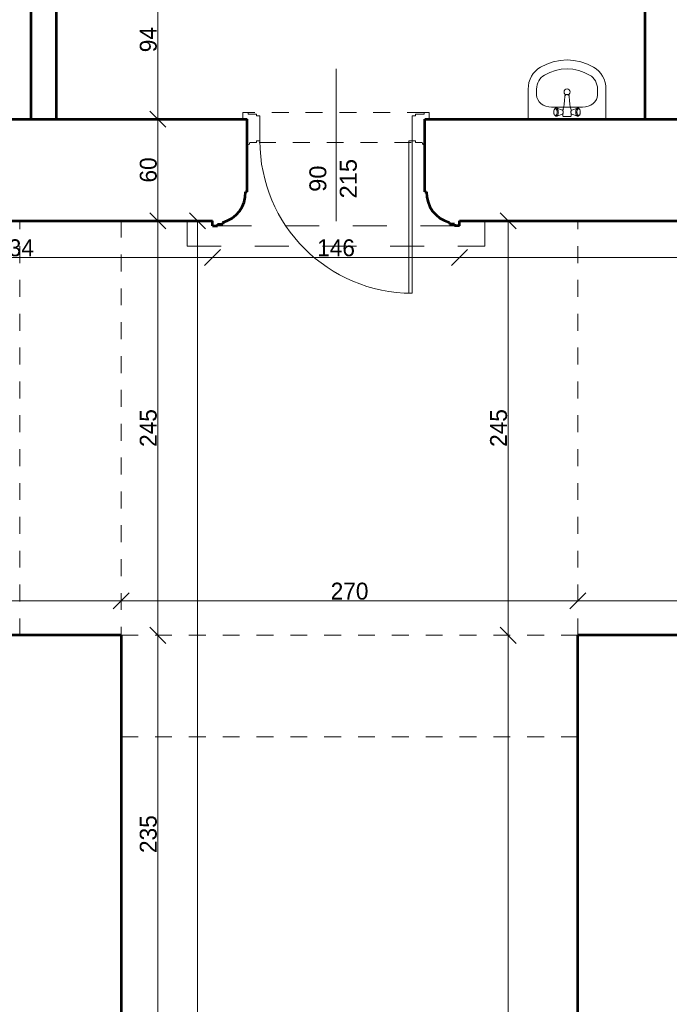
# Model space of a CAD drawing. Header units: inches. Extents: x -21887 to 84279, y -131485 to 67836.
# Tile 189 of 256: x 381 to 4221, y 50400 to 56219. Entities that reach past the tile are written whole.
import ezdxf

# ---------------------------------------------------------------- set-up
doc = ezdxf.new("R2010")
doc.units = ezdxf.units.IN
doc.header["$MEASUREMENT"] = 0
doc.linetypes.add('Dashed', pattern=[400, 200, -200])
doc.linetypes.add('Dashed copy', pattern=[200, 100, -100])
doc.layers.get('0').update_dxf_attribs({"lineweight": 13})
doc.layers.get('Defpoints').update_dxf_attribs({"lineweight": 13})
for name, color, linetype, lineweight in [('AI_MURY', 7, 'Continuous', 53), ('Dimensioning', 7, 'Continuous', 13), ('DRZWI', 7, 'Continuous', 13), ('dzialowki', 7, 'Continuous', 53), ('Furniture & Equipment', 7, 'Continuous', 13)]:
    doc.layers.add(name, color=color, linetype=linetype, lineweight=lineweight)
doc.styles.add('GENERATED_STYLE_7', font='txt')
doc.styles.add('Style-Courier New', font='txt')
doc.dimstyles.new('Dimstyle_4', dxfattribs={"dimtxt": 100, "dimasz": 95, "dimexe": 0, "dimexo": 0, "dimgap": 0.09, "dimtad": 1, "dimdec": 0, "dimlfac": 0.1, "dimzin": 0, "dimdsep": 46, "dimlunit": 5, "dimtxsty": 'GENERATED_STYLE_7', "dimblk": 'ARROWHEAD_6', "dimcen": 0.09, "dimclrd": 161, "dimclre": 161, "dimclrt": 7, "dimadec": 0, "dimazin": 0, "dimtfac": 1, "dimtdec": 0, "dimtmove": 0, "dimatfit": 3, "dimfxl": 0, "dimtolj": 1, "dimtzin": 0, "dimarcsym": 0})
doc.dimstyles.new('Dimstyle_5', dxfattribs={"dimtxt": 100, "dimasz": 95, "dimexe": 0.18, "dimexo": 0, "dimgap": 0.09, "dimtad": 1, "dimtih": 1, "dimtoh": 1, "dimdec": 0, "dimlfac": 0.1, "dimzin": 0, "dimdsep": 46, "dimlunit": 5, "dimtxsty": 'GENERATED_STYLE_7', "dimblk": 'ARROWHEAD_6', "dimcen": 0.09, "dimclrd": 161, "dimclre": 161, "dimclrt": 7, "dimadec": 0, "dimazin": 0, "dimtfac": 1, "dimtdec": 0, "dimtmove": 0, "dimatfit": 3, "dimfxl": 0, "dimtolj": 1, "dimtzin": 0, "dimarcsym": 0})

# ---------------------------------------------------------------- blocks, each defined once
blk = doc.blocks.new('Basin 01_59')
at = {"layer": 'Furniture & Equipment', "color": 9, "linetype": 'Continuous'}
for p, q in [((0, 350), (0, 171.8)), ((460, 350), (0, 350)), ((460, 350), (460, 171.8)), ((151.7, 311.7), (151.5, 308.2)), ((151.7, 311.7), (151.5, 308.2)), ((151.5, 308.2), (151.7, 304.7)), ((151.5, 308.2), (151.7, 304.7)), ((152.1, 315), (151.7, 311.7)), ((152.1, 315), (151.7, 311.7)), ((151.7, 304.7), (152.1, 301.4)), ((151.7, 304.7), (152.1, 301.4)), ((152.8, 318.2), (152.1, 315)), ((152.8, 318.2), (152.1, 315)), ((152.1, 301.4), (152.8, 298.2)), ((152.1, 301.4), (152.8, 298.2)), ((153.8, 321.1), (152.8, 318.2)), ((153.8, 321.1), (152.8, 318.2)), ((152.8, 298.2), (153.8, 295.3)), ((152.8, 298.2), (153.8, 295.3)), ((155.1, 323.5), (153.8, 321.1)), ((155.1, 323.5), (153.8, 321.1)), ((153.8, 295.3), (155.1, 292.9)), ((153.8, 295.3), (155.1, 292.9)), ((156.5, 325.5), (155.1, 323.5)), ((156.5, 325.5), (155.1, 323.5)), ((155.1, 292.9), (156.5, 290.9)), ((155.1, 292.9), (156.5, 290.9)), ((158.1, 327), (156.5, 325.5)), ((158.1, 327), (156.5, 325.5)), ((162.6, 330.7), (158.1, 327)), ((162.6, 330.7), (158.1, 327)), ((159.8, 327.9), (158.1, 327)), ((159.8, 327.9), (158.1, 327)), ((161.5, 328.2), (159.8, 327.9)), ((161.5, 328.2), (159.8, 327.9)), ((163.2, 327.9), (161.5, 328.2)), ((163.2, 327.9), (161.5, 328.2)), ((164.6, 331.8), (162.6, 330.7)), ((164.6, 331.8), (162.6, 330.7)), ((164.9, 327), (163.2, 327.9)), ((164.9, 327), (163.2, 327.9)), ((166.7, 332.2), (164.6, 331.8)), ((166.7, 332.2), (164.6, 331.8)), ((166.5, 325.5), (164.9, 327)), ((166.5, 325.5), (164.9, 327)), ((167.9, 323.5), (166.5, 325.5)), ((167.9, 323.5), (166.5, 325.5)), ((166.5, 290.9), (167.9, 292.9)), ((166.5, 290.9), (167.9, 292.9)), ((168.8, 331.8), (166.7, 332.2)), ((168.8, 331.8), (166.7, 332.2)), ((169.2, 321.1), (167.9, 323.5)), ((169.2, 321.1), (167.9, 323.5)), ((167.9, 292.9), (169.2, 295.3)), ((167.9, 292.9), (169.2, 295.3)), ((170.8, 330.7), (168.8, 331.8)), ((202.4, 320), (168.8, 331.8)), ((170.8, 330.7), (168.8, 331.8)), ((202.4, 320), (168.8, 331.8)), ((202.4, 296.4), (168.8, 284.6)), ((202.4, 296.4), (168.8, 284.6)), ((170.2, 318.2), (169.2, 321.1)), ((170.2, 318.2), (169.2, 321.1)), ((169.2, 295.3), (170.2, 298.2)), ((169.2, 295.3), (170.2, 298.2)), ((170.9, 315), (170.2, 318.2)), ((170.9, 315), (170.2, 318.2)), ((170.2, 298.2), (170.9, 301.4)), ((170.2, 298.2), (170.9, 301.4)), ((172.7, 329), (170.8, 330.7)), ((172.7, 329), (170.8, 330.7)), ((171.4, 311.7), (170.9, 315)), ((171.4, 311.7), (170.9, 315)), ((170.9, 301.4), (171.4, 304.7)), ((170.9, 301.4), (171.4, 304.7)), ((171.5, 308.2), (171.4, 311.7)), ((171.5, 308.2), (171.4, 311.7)), ((171.4, 304.7), (171.5, 308.2)), ((171.4, 304.7), (171.5, 308.2)), ((174.4, 326.6), (172.7, 329)), ((174.4, 326.6), (172.7, 329)), ((175.9, 323.6), (174.4, 326.6)), ((175.9, 323.6), (174.4, 326.6)), ((174.4, 289.8), (175.9, 292.8)), ((174.4, 289.8), (175.9, 292.8)), ((177.1, 320.2), (175.9, 323.6)), ((177.1, 320.2), (175.9, 323.6)), ((175.9, 292.8), (177.1, 296.2)), ((175.9, 292.8), (177.1, 296.2)), ((178, 316.4), (177.1, 320.2)), ((178, 316.4), (177.1, 320.2)), ((177.1, 296.2), (178, 300)), ((177.1, 296.2), (178, 300)), ((178.5, 312.4), (178, 316.4)), ((178.5, 312.4), (178, 316.4)), ((178, 300), (178.5, 304)), ((178, 300), (178.5, 304)), ((178.7, 308.2), (178.5, 312.4)), ((178.7, 308.2), (178.5, 312.4)), ((178.5, 304), (178.7, 308.2)), ((178.5, 304), (178.7, 308.2)), ((203.4, 319.5), (202.4, 320)), ((203.4, 319.5), (202.4, 320)), ((202.4, 296.4), (203.4, 296.9)), ((202.4, 296.4), (203.4, 296.9)), ((204.3, 318.6), (203.4, 319.5)), ((204.3, 318.6), (203.4, 319.5)), ((203.4, 296.9), (204.3, 297.8)), ((203.4, 296.9), (204.3, 297.8)), ((205.2, 317.4), (204.3, 318.6)), ((205.2, 317.4), (204.3, 318.6)), ((204.3, 297.8), (205.2, 299)), ((204.3, 297.8), (205.2, 299)), ((206.7, 318.2), (204.6, 318.2)), ((206.7, 318.2), (204.6, 318.2)), ((207.1, 298.2), (204.6, 298.2)), ((207.1, 298.2), (204.6, 298.2)), ((205.2, 331.2), (205, 330.7)), ((205.2, 331.2), (205, 330.7)), ((205, 330.7), (205, 330.2)), ((205, 330.7), (205, 330.2)), ((205, 330.2), (205, 318.2)), ((205, 330.2), (205, 318.2)), ((205, 298.2), (205, 296.2)), ((205, 298.2), (205, 296.2)), ((205, 296.2), (205, 295.7)), ((205, 296.2), (205, 295.7)), ((205, 295.7), (205.2, 295.2)), ((205, 295.7), (205.2, 295.2)), ((205.4, 331.7), (205.2, 331.2)), ((205.4, 331.7), (205.2, 331.2)), ((205.9, 315.9), (205.2, 317.4)), ((205.9, 315.9), (205.2, 317.4)), ((205.2, 299), (205.9, 300.5)), ((205.2, 299), (205.9, 300.5)), ((205.2, 295.2), (208.1, 288.3)), ((205.2, 295.2), (208.1, 288.3)), ((205.7, 332.1), (205.4, 331.7)), ((205.7, 332.1), (205.4, 331.7)), ((206.1, 332.5), (205.7, 332.1)), ((206.1, 332.5), (205.7, 332.1)), ((206.5, 314.2), (205.9, 315.9)), ((206.5, 314.2), (205.9, 315.9)), ((205.9, 300.5), (206.5, 302.2)), ((205.9, 300.5), (206.5, 302.2)), ((206.5, 332.8), (206.1, 332.5)), ((206.5, 332.8), (206.1, 332.5)), ((207, 333), (206.5, 332.8)), ((207, 333), (206.5, 332.8)), ((207, 312.3), (206.5, 314.2)), ((207, 312.3), (206.5, 314.2)), ((206.5, 302.2), (207, 304.1)), ((206.5, 302.2), (207, 304.1)), ((207.5, 333.2), (207, 333)), ((207.5, 333.2), (207, 333)), ((207.2, 310.3), (207, 312.3)), ((207.2, 310.3), (207, 312.3)), ((207, 304.1), (207.2, 306.1)), ((207, 304.1), (207.2, 306.1)), ((207.3, 308.2), (207.2, 310.3)), ((207.3, 308.2), (207.2, 310.3)), ((207.2, 306.1), (207.3, 308.2)), ((207.2, 306.1), (207.3, 308.2)), ((208, 333.2), (207.5, 333.2)), ((208, 333.2), (207.5, 333.2)), ((252, 333.2), (208, 333.2)), ((252, 333.2), (208, 333.2)), ((254.8, 295.2), (251.9, 288.3)), ((254.8, 295.2), (251.9, 288.3)), ((252.5, 333.2), (252, 333.2)), ((252.5, 333.2), (252, 333.2)), ((253, 333), (252.5, 333.2)), ((253, 333), (252.5, 333.2)), ((252.8, 310.3), (252.7, 308.2)), ((252.8, 310.3), (252.7, 308.2)), ((252.7, 308.2), (252.8, 306.1)), ((252.7, 308.2), (252.8, 306.1)), ((253, 312.3), (252.8, 310.3)), ((253, 312.3), (252.8, 310.3)), ((252.8, 306.1), (253, 304.1)), ((252.8, 306.1), (253, 304.1)), ((253.5, 332.8), (253, 333)), ((253.5, 332.8), (253, 333)), ((253.5, 314.2), (253, 312.3)), ((253.5, 314.2), (253, 312.3)), ((253, 304.1), (253.5, 302.2)), ((253, 304.1), (253.5, 302.2)), ((255.4, 298.2), (253.2, 298.2)), ((255.4, 298.2), (253.2, 298.2)), ((253.9, 332.5), (253.5, 332.8)), ((253.9, 332.5), (253.5, 332.8)), ((255.4, 318.2), (253.5, 318.2)), ((255.4, 318.2), (253.5, 318.2)), ((254.1, 315.9), (253.5, 314.2)), ((254.1, 315.9), (253.5, 314.2)), ((253.5, 302.2), (254.1, 300.5)), ((253.5, 302.2), (254.1, 300.5)), ((254.3, 332.1), (253.9, 332.5)), ((254.3, 332.1), (253.9, 332.5)), ((254.8, 317.4), (254.1, 315.9)), ((254.8, 317.4), (254.1, 315.9)), ((254.1, 300.5), (254.8, 299)), ((254.1, 300.5), (254.8, 299)), ((254.6, 331.7), (254.3, 332.1)), ((254.6, 331.7), (254.3, 332.1)), ((254.8, 331.2), (254.6, 331.7)), ((254.8, 331.2), (254.6, 331.7)), ((255, 330.7), (254.8, 331.2)), ((255, 330.7), (254.8, 331.2)), ((255.7, 318.6), (254.8, 317.4)), ((255.7, 318.6), (254.8, 317.4)), ((254.8, 299), (255.7, 297.8)), ((254.8, 299), (255.7, 297.8)), ((254.8, 295.2), (255, 295.7)), ((254.8, 295.2), (255, 295.7)), ((255, 330.2), (255, 330.7)), ((255, 330.2), (255, 330.7)), ((255, 318.2), (255, 330.2)), ((255, 318.2), (255, 330.2)), ((255, 296.2), (255, 298.2)), ((255, 296.2), (255, 298.2)), ((255, 295.7), (255, 296.2)), ((255, 295.7), (255, 296.2)), ((256.6, 319.5), (255.7, 318.6)), ((256.6, 319.5), (255.7, 318.6)), ((255.7, 297.8), (256.6, 296.9)), ((255.7, 297.8), (256.6, 296.9)), ((257.6, 320), (256.6, 319.5)), ((257.6, 320), (256.6, 319.5)), ((256.6, 296.9), (257.6, 296.4)), ((256.6, 296.9), (257.6, 296.4)), ((257.6, 320), (291.2, 331.8)), ((257.6, 320), (291.2, 331.8)), ((257.6, 296.4), (291.2, 284.6)), ((257.6, 296.4), (291.2, 284.6)), ((281.5, 312.4), (281.3, 308.2)), ((281.5, 312.4), (281.3, 308.2)), ((281.3, 308.2), (281.5, 304)), ((281.3, 308.2), (281.5, 304)), ((282, 316.4), (281.5, 312.4)), ((282, 316.4), (281.5, 312.4)), ((281.5, 304), (282, 300)), ((281.5, 304), (282, 300)), ((282.9, 320.2), (282, 316.4)), ((282.9, 320.2), (282, 316.4)), ((282, 300), (282.9, 296.2)), ((282, 300), (282.9, 296.2)), ((284.1, 323.6), (282.9, 320.2)), ((284.1, 323.6), (282.9, 320.2)), ((282.9, 296.2), (284.1, 292.8)), ((282.9, 296.2), (284.1, 292.8)), ((285.6, 326.6), (284.1, 323.6)), ((285.6, 326.6), (284.1, 323.6)), ((284.1, 292.8), (285.6, 289.8)), ((284.1, 292.8), (285.6, 289.8)), ((287.3, 329), (285.6, 326.6)), ((287.3, 329), (285.6, 326.6)), ((289.2, 330.7), (287.3, 329)), ((289.2, 330.7), (287.3, 329)), ((288.6, 311.7), (288.5, 308.2)), ((288.6, 311.7), (288.5, 308.2)), ((288.5, 308.2), (288.6, 304.7)), ((288.5, 308.2), (288.6, 304.7)), ((289.1, 315), (288.6, 311.7)), ((289.1, 315), (288.6, 311.7)), ((288.6, 304.7), (289.1, 301.4)), ((288.6, 304.7), (289.1, 301.4)), ((289.8, 318.2), (289.1, 315)), ((289.8, 318.2), (289.1, 315)), ((289.1, 301.4), (289.8, 298.2)), ((289.1, 301.4), (289.8, 298.2)), ((291.2, 331.8), (289.2, 330.7)), ((291.2, 331.8), (289.2, 330.7)), ((290.8, 321.1), (289.8, 318.2)), ((290.8, 321.1), (289.8, 318.2)), ((289.8, 298.2), (290.8, 295.3)), ((289.8, 298.2), (290.8, 295.3)), ((292.1, 323.5), (290.8, 321.1)), ((292.1, 323.5), (290.8, 321.1)), ((290.8, 295.3), (292.1, 292.9)), ((290.8, 295.3), (292.1, 292.9)), ((293.3, 332.2), (291.2, 331.8)), ((293.3, 332.2), (291.2, 331.8)), ((293.5, 325.5), (292.1, 323.5)), ((293.5, 325.5), (292.1, 323.5)), ((292.1, 292.9), (293.5, 290.9)), ((292.1, 292.9), (293.5, 290.9)), ((295.4, 331.8), (293.3, 332.2)), ((295.4, 331.8), (293.3, 332.2)), ((295.1, 327), (293.5, 325.5)), ((295.1, 327), (293.5, 325.5)), ((296.8, 327.9), (295.1, 327)), ((296.8, 327.9), (295.1, 327)), ((297.4, 330.7), (295.4, 331.8)), ((297.4, 330.7), (295.4, 331.8)), ((298.5, 328.2), (296.8, 327.9)), ((298.5, 328.2), (296.8, 327.9)), ((297.4, 330.7), (301.9, 327)), ((297.4, 330.7), (301.9, 327)), ((300.2, 327.9), (298.5, 328.2)), ((300.2, 327.9), (298.5, 328.2)), ((301.9, 327), (300.2, 327.9)), ((301.9, 327), (300.2, 327.9)), ((303.5, 325.5), (301.9, 327)), ((303.5, 325.5), (301.9, 327)), ((304.9, 323.5), (303.5, 325.5)), ((304.9, 323.5), (303.5, 325.5)), ((303.5, 290.9), (304.9, 292.9)), ((303.5, 290.9), (304.9, 292.9)), ((306.2, 321.1), (304.9, 323.5)), ((306.2, 321.1), (304.9, 323.5)), ((304.9, 292.9), (306.2, 295.3)), ((304.9, 292.9), (306.2, 295.3)), ((307.2, 318.2), (306.2, 321.1)), ((307.2, 318.2), (306.2, 321.1)), ((306.2, 295.3), (307.2, 298.2)), ((306.2, 295.3), (307.2, 298.2)), ((307.9, 315), (307.2, 318.2)), ((307.9, 315), (307.2, 318.2)), ((307.2, 298.2), (307.9, 301.4)), ((307.2, 298.2), (307.9, 301.4)), ((308.3, 311.7), (307.9, 315)), ((308.3, 311.7), (307.9, 315)), ((307.9, 301.4), (308.3, 304.7)), ((307.9, 301.4), (308.3, 304.7)), ((308.5, 308.2), (308.3, 311.7)), ((308.5, 308.2), (308.3, 311.7)), ((308.3, 304.7), (308.5, 308.2)), ((308.3, 304.7), (308.5, 308.2)), ((138.9, 278.2), (138.9, 278.2)), ((321.1, 278.2), (138.9, 278.2)), ((156.5, 290.9), (158.1, 289.4)), ((156.5, 290.9), (158.1, 289.4)), ((158.1, 289.4), (159.8, 288.5)), ((162.6, 285.6), (158.1, 289.4)), ((158.1, 289.4), (159.8, 288.5)), ((162.6, 285.6), (158.1, 289.4)), ((159.8, 288.5), (161.5, 288.2)), ((159.8, 288.5), (161.5, 288.2)), ((161.5, 288.2), (163.2, 288.5)), ((161.5, 288.2), (163.2, 288.5)), ((162.6, 285.6), (164.6, 284.6)), ((162.6, 285.6), (164.6, 284.6)), ((163.2, 288.5), (164.9, 289.4)), ((163.2, 288.5), (164.9, 289.4)), ((164.6, 284.6), (166.7, 284.2)), ((164.6, 284.6), (166.7, 284.2)), ((164.9, 289.4), (166.5, 290.9)), ((164.9, 289.4), (166.5, 290.9)), ((166.7, 284.2), (168.8, 284.6)), ((166.7, 284.2), (168.8, 284.6)), ((168.8, 284.6), (170.8, 285.6)), ((168.8, 284.6), (170.8, 285.6)), ((170.8, 285.6), (172.7, 287.4)), ((170.8, 285.6), (172.7, 287.4)), ((172.7, 287.4), (174.4, 289.8)), ((172.7, 287.4), (174.4, 289.8)), ((208, 288.6), (210.7, 276.6)), ((208, 288.6), (210.7, 276.6)), ((210.7, 276.6), (213, 260.3)), ((210.7, 276.6), (213, 260.3)), ((213, 260.4), (215, 239.3)), ((213, 260.4), (215, 239.3)), ((215, 239.3), (216.8, 216.1)), ((215, 239.3), (216.8, 216.1)), ((245, 239.3), (243.2, 216.1)), ((245, 239.3), (243.2, 216.1)), ((247, 260.4), (245, 239.3)), ((247, 260.4), (245, 239.3)), ((249.3, 276.6), (247, 260.3)), ((249.3, 276.6), (247, 260.3)), ((252, 288.6), (249.3, 276.6)), ((252, 288.6), (249.3, 276.6)), ((285.6, 289.8), (287.3, 287.4)), ((285.6, 289.8), (287.3, 287.4)), ((287.3, 287.4), (289.2, 285.6)), ((287.3, 287.4), (289.2, 285.6)), ((289.2, 285.6), (291.2, 284.6)), ((289.2, 285.6), (291.2, 284.6)), ((291.2, 284.6), (293.3, 284.2)), ((291.2, 284.6), (293.3, 284.2)), ((293.3, 284.2), (295.4, 284.6)), ((293.3, 284.2), (295.4, 284.6)), ((293.5, 290.9), (295.1, 289.4)), ((293.5, 290.9), (295.1, 289.4)), ((295.1, 289.4), (296.8, 288.5)), ((295.1, 289.4), (296.8, 288.5)), ((295.4, 284.6), (297.4, 285.6)), ((295.4, 284.6), (297.4, 285.6)), ((296.8, 288.5), (298.5, 288.2)), ((296.8, 288.5), (298.5, 288.2)), ((297.4, 285.6), (301.9, 289.4)), ((297.4, 285.6), (301.9, 289.4)), ((298.5, 288.2), (300.2, 288.5)), ((298.5, 288.2), (300.2, 288.5)), ((300.2, 288.5), (301.9, 289.4)), ((300.2, 288.5), (301.9, 289.4)), ((301.9, 289.4), (303.5, 290.9)), ((301.9, 289.4), (303.5, 290.9)), ((50, 207.5), (50, 171.8)), ((217, 214), (216.8, 216.1)), ((217, 214), (216.8, 216.1)), ((217, 213.9), (217, 214)), ((217, 213.9), (217, 214)), ((217.6, 211.9), (217, 213.9)), ((217.6, 211.9), (217, 213.9)), ((218.6, 210.1), (217.6, 211.9)), ((218.6, 210.1), (217.6, 211.9)), ((220, 208.3), (218.6, 210.1)), ((220, 208.3), (218.6, 210.1)), ((221.6, 206.9), (220, 208.3)), ((221.6, 206.9), (220, 208.3)), ((223.5, 205.7), (221.6, 206.9)), ((223.5, 205.7), (221.6, 206.9)), ((225.6, 204.9), (223.5, 205.7)), ((225.6, 204.9), (223.5, 205.7)), ((225, 204.9), (223.9, 205.6)), ((226.6, 204.2), (225, 204.9)), ((227.7, 204.3), (225.6, 204.9)), ((227.7, 204.3), (225.6, 204.9)), ((228.3, 203.8), (226.6, 204.2)), ((230, 204.2), (227.7, 204.3)), ((230, 204.2), (227.7, 204.3)), ((230, 203.7), (228.3, 203.8)), ((232.3, 204.3), (230, 204.2)), ((232.3, 204.3), (230, 204.2)), ((231.7, 203.8), (230, 203.7)), ((233.4, 204.2), (231.7, 203.8)), ((234.4, 204.9), (232.3, 204.3)), ((234.4, 204.9), (232.3, 204.3)), ((235, 204.9), (233.4, 204.2)), ((236.5, 205.7), (234.4, 204.9)), ((236.5, 205.7), (234.4, 204.9)), ((236.1, 205.6), (235, 204.9)), ((238.4, 206.9), (236.5, 205.7)), ((238.4, 206.9), (236.5, 205.7)), ((240, 208.3), (238.4, 206.9)), ((240, 208.3), (238.4, 206.9)), ((241.4, 210.1), (240, 208.3)), ((241.4, 210.1), (240, 208.3)), ((242.4, 211.9), (241.4, 210.1)), ((242.4, 211.9), (241.4, 210.1)), ((243, 213.9), (242.4, 211.9)), ((243, 213.9), (242.4, 211.9)), ((243.2, 216.1), (243, 214)), ((243.2, 216.1), (243, 214)), ((243, 213.9), (243, 214)), ((243, 213.9), (243, 214)), ((410, 207.5), (410, 171.8))]:
    blk.add_line(p, q, dxfattribs=at)
at = {"layer": 'Furniture & Equipment', "color": 9, "linetype": 'Continuous', "flags": 128}
for points in [[(138.9, 278.2), (121.6, 276.9), (104.9, 272.8), (89.5, 266.3), (76, 257.5), (65, 246.8), (56.8, 234.5), (51.7, 221.3), (50, 207.5)], [(410, 207.5), (408.3, 221.3), (403.2, 234.5), (395, 246.8), (384, 257.5), (370.5, 266.3), (355.1, 272.8), (338.4, 276.9), (321.1, 278.2)], [(0, 171.8), (1.2, 152.1), (5, 132.7), (11.1, 114.1), (19.5, 96.5), (30.1, 80.2), (42.7, 65.6), (56.9, 52.9), (72.7, 42.3)], [(50, 171.8), (50.8, 159.2), (53.2, 146.8), (57.1, 134.9), (62.5, 123.6), (69.3, 113.2), (77.3, 103.8), (86.4, 95.7), (96.5, 89)], [(363.5, 89), (373.6, 95.7), (382.7, 103.8), (390.7, 113.2), (397.5, 123.6), (402.9, 134.9), (406.8, 146.8), (409.2, 159.2), (410, 171.8)], [(387.3, 42.3), (403.1, 52.9), (417.3, 65.6), (429.9, 80.2), (440.5, 96.5), (448.9, 114.1), (455, 132.7), (458.8, 152.1), (460, 171.8)], [(96.5, 89), (128, 73.4), (161.1, 62.2), (195.3, 55.3), (230, 53), (264.7, 55.3), (298.9, 62.2), (332, 73.4), (363.5, 89)], [(72.7, 42.3), (109.8, 24), (148.8, 10.8), (189.1, 2.7), (230, 0), (270.9, 2.7), (311.2, 10.8), (350.2, 24), (387.3, 42.3)]]:
    blk.add_lwpolyline(points, dxfattribs=at)
at = {"layer": 'Furniture & Equipment', "color": 9, "linetype": 'Continuous'}
blk.add_circle((230, 188.9), 17.5, dxfattribs=at)
blk = doc.blocks.new('ARROWHEAD_6')
at = {"color": 0, "linetype": 'Continuous'}
for p, q in [((0, 0), (-1, 0)), ((-0.5, -0.5), (0.5, 0.5))]:
    blk.add_line(p, q, dxfattribs=at)
blk = doc.blocks.new('*U207')
at = {"layer": 'Defpoints', "color": 0, "linetype": 'Continuous'}
for p in [(724.7, 55030.7), (1431.3, 55030.7), (853.3, -36559.3)]:
    blk.add_point(p, dxfattribs=at)
at = {"layer": 'Dimensioning', "color": 161, "linetype": 'Continuous', "lineweight": -2}
for p, q in [((1431.1, 55030.7), (1431.3, 55030.7)), ((1431.3, -36464.3), (1431.3, 54935.7)), ((1431.1, -36559.3), (1431.3, -36559.3))]:
    blk.add_line(p, q, dxfattribs=at)
at = {"layer": 'Dimensioning', "color": 161, "linetype": 'Continuous', "lineweight": -2, "xscale": 95, "yscale": 95, "zscale": 95}
for p, rotation in [((1431.3, 55030.7), 90), ((1431.3, -36559.3), 270)]:
    blk.add_blockref('ARROWHEAD_6', p, dxfattribs=dict(at, rotation=rotation))
at = {"layer": 'Dimensioning', "color": 7, "linetype": 'Continuous', "insert": (1375, 9235.7), "char_height": 100, "attachment_point": 5, "rotation": 90, "style": 'GENERATED_STYLE_7'}
blk.add_mtext('9159', dxfattribs=at)
blk = doc.blocks.new('*D1941')
at = {"layer": 'Defpoints'}
for p in [(724.7, 55030.7), (1431.3, 55030.7), (1431.3, 9235.7), (853.3, -36559.3)]:
    blk.add_point(p, dxfattribs=at)
at = {"layer": 'Dimensioning', "color": 161, "linetype": 'Continuous'}
blk.add_blockref('*U207', (0, 0), dxfattribs=at)
blk = doc.blocks.new('*U500')
at = {"layer": 'Defpoints', "color": 0, "linetype": 'Continuous'}
for p in [(980.5, 52580.7), (1197.4, 52580.7), (980.5, 50230.7)]:
    blk.add_point(p, dxfattribs=at)
at = {"layer": 'Dimensioning', "color": 161, "linetype": 'Continuous', "lineweight": -2}
for p, q in [((1197.2, 52580.7), (1197.4, 52580.7)), ((1197.4, 50325.7), (1197.4, 52485.7)), ((1197.2, 50230.7), (1197.4, 50230.7))]:
    blk.add_line(p, q, dxfattribs=at)
at = {"layer": 'Dimensioning', "color": 161, "linetype": 'Continuous', "lineweight": -2, "xscale": 95, "yscale": 95, "zscale": 95}
for p, rotation in [((1197.4, 52580.7), 90), ((1197.4, 50230.7), 270)]:
    blk.add_blockref('ARROWHEAD_6', p, dxfattribs=dict(at, rotation=rotation))
at = {"layer": 'Dimensioning', "color": 7, "linetype": 'Continuous', "insert": (1141.1, 51405.7), "char_height": 100, "attachment_point": 5, "rotation": 90, "style": 'GENERATED_STYLE_7'}
blk.add_mtext('235', dxfattribs=at)
blk = doc.blocks.new('*D2724')
at = {"layer": 'Defpoints'}
for p in [(980.5, 52580.7), (1197.4, 52580.7), (1197.4, 51405.7), (980.5, 50230.7)]:
    blk.add_point(p, dxfattribs=at)
at = {"layer": 'Dimensioning', "color": 161, "linetype": 'Continuous'}
blk.add_blockref('*U500', (0, 0), dxfattribs=at)
blk = doc.blocks.new('*U501')
at = {"layer": 'Defpoints', "color": 0, "linetype": 'Continuous'}
for p in [(980.5, 55030.7), (1197.4, 55030.7), (980.5, 52580.7)]:
    blk.add_point(p, dxfattribs=at)
at = {"layer": 'Dimensioning', "color": 161, "linetype": 'Continuous', "lineweight": -2}
for p, q in [((1197.2, 55030.7), (1197.4, 55030.7)), ((1197.4, 52675.7), (1197.4, 54935.7)), ((1197.2, 52580.7), (1197.4, 52580.7))]:
    blk.add_line(p, q, dxfattribs=at)
at = {"layer": 'Dimensioning', "color": 161, "linetype": 'Continuous', "lineweight": -2, "xscale": 95, "yscale": 95, "zscale": 95}
for p, rotation in [((1197.4, 55030.7), 90), ((1197.4, 52580.7), 270)]:
    blk.add_blockref('ARROWHEAD_6', p, dxfattribs=dict(at, rotation=rotation))
at = {"layer": 'Dimensioning', "color": 7, "linetype": 'Continuous', "insert": (1141.1, 53805.7), "char_height": 100, "attachment_point": 5, "rotation": 90, "style": 'GENERATED_STYLE_7'}
blk.add_mtext('245', dxfattribs=at)
blk = doc.blocks.new('*D2725')
at = {"layer": 'Defpoints'}
for p in [(980.5, 55030.7), (1197.4, 55030.7), (1197.4, 53805.7), (980.5, 52580.7)]:
    blk.add_point(p, dxfattribs=at)
at = {"layer": 'Dimensioning', "color": 161, "linetype": 'Continuous'}
blk.add_blockref('*U501', (0, 0), dxfattribs=at)
blk = doc.blocks.new('*U502')
at = {"layer": 'Defpoints', "color": 0, "linetype": 'Continuous'}
for p in [(976, 55630.7), (1197.4, 55630.7), (980.5, 55030.7)]:
    blk.add_point(p, dxfattribs=at)
at = {"layer": 'Dimensioning', "color": 161, "linetype": 'Continuous', "lineweight": -2}
for p, q in [((1197.2, 55630.7), (1197.4, 55630.7)), ((1197.4, 55125.7), (1197.4, 55535.7)), ((1197.2, 55030.7), (1197.4, 55030.7))]:
    blk.add_line(p, q, dxfattribs=at)
at = {"layer": 'Dimensioning', "color": 161, "linetype": 'Continuous', "lineweight": -2, "xscale": 95, "yscale": 95, "zscale": 95}
for p, rotation in [((1197.4, 55630.7), 90), ((1197.4, 55030.7), 270)]:
    blk.add_blockref('ARROWHEAD_6', p, dxfattribs=dict(at, rotation=rotation))
at = {"layer": 'Dimensioning', "color": 7, "linetype": 'Continuous', "insert": (1141.1, 55330.7), "char_height": 100, "attachment_point": 5, "rotation": 90, "style": 'GENERATED_STYLE_7'}
blk.add_mtext('60', dxfattribs=at)
blk = doc.blocks.new('*D2726')
at = {"layer": 'Defpoints'}
for p in [(976, 55630.7), (1197.4, 55630.7), (1197.4, 55330.7), (980.5, 55030.7)]:
    blk.add_point(p, dxfattribs=at)
at = {"layer": 'Dimensioning', "color": 161, "linetype": 'Continuous'}
blk.add_blockref('*U502', (0, 0), dxfattribs=at)
blk = doc.blocks.new('*U503')
at = {"layer": 'Defpoints', "color": 0, "linetype": 'Continuous'}
for p in [(596, 56570.7), (1197.4, 56570.7), (976, 55630.7)]:
    blk.add_point(p, dxfattribs=at)
at = {"layer": 'Dimensioning', "color": 161, "linetype": 'Continuous', "lineweight": -2}
for p, q in [((1197.2, 56570.7), (1197.4, 56570.7)), ((1197.4, 55725.7), (1197.4, 56475.7)), ((1197.2, 55630.7), (1197.4, 55630.7))]:
    blk.add_line(p, q, dxfattribs=at)
at = {"layer": 'Dimensioning', "color": 161, "linetype": 'Continuous', "lineweight": -2, "xscale": 95, "yscale": 95, "zscale": 95}
for p, rotation in [((1197.4, 56570.7), 90), ((1197.4, 55630.7), 270)]:
    blk.add_blockref('ARROWHEAD_6', p, dxfattribs=dict(at, rotation=rotation))
at = {"layer": 'Dimensioning', "color": 7, "linetype": 'Continuous', "insert": (1141.1, 56100.7), "char_height": 100, "attachment_point": 5, "rotation": 90, "style": 'GENERATED_STYLE_7'}
blk.add_mtext('94', dxfattribs=at)
blk = doc.blocks.new('*D2727')
at = {"layer": 'Defpoints'}
for p in [(596, 56570.7), (1197.4, 56570.7), (1197.4, 56100.7), (976, 55630.7)]:
    blk.add_point(p, dxfattribs=at)
at = {"layer": 'Dimensioning', "color": 161, "linetype": 'Continuous'}
blk.add_blockref('*U503', (0, 0), dxfattribs=at)
blk = doc.blocks.new('*U1606')
at = {"layer": 'Defpoints', "color": 0, "linetype": 'Continuous'}
for p in [(980.5, 52784.8), (-818.4, 52580.7), (980.5, 52580.7)]:
    blk.add_point(p, dxfattribs=at)
at = {"layer": 'Dimensioning', "color": 161, "linetype": 'Continuous', "lineweight": -2}
for p, q in [((-818.4, 52784.6), (-818.4, 52785)), ((-723.4, 52784.8), (885.5, 52784.8)), ((980.5, 52784.6), (980.5, 52785))]:
    blk.add_line(p, q, dxfattribs=at)
at = {"layer": 'Dimensioning', "color": 161, "linetype": 'Continuous', "lineweight": -2, "xscale": 95, "yscale": 95, "zscale": 95, "rotation": 180}
blk.add_blockref('ARROWHEAD_6', (-818.4, 52784.8), dxfattribs=at)
at = {"layer": 'Dimensioning', "color": 161, "linetype": 'Continuous', "lineweight": -2, "xscale": 95, "yscale": 95, "zscale": 95}
blk.add_blockref('ARROWHEAD_6', (980.5, 52784.8), dxfattribs=at)
at = {"layer": 'Dimensioning', "color": 7, "linetype": 'Continuous', "insert": (81, 52841.1), "char_height": 100, "attachment_point": 5, "style": 'GENERATED_STYLE_7'}
blk.add_mtext('180', dxfattribs=at)
blk = doc.blocks.new('*D3284')
at = {"layer": 'Defpoints'}
for p in [(81, 52784.8), (980.5, 52784.8), (-818.4, 52580.7), (980.5, 52580.7)]:
    blk.add_point(p, dxfattribs=at)
at = {"layer": 'Dimensioning', "color": 161, "linetype": 'Continuous'}
blk.add_blockref('*U1606', (0, 0), dxfattribs=at)
blk = doc.blocks.new('*U1607')
at = {"layer": 'Defpoints', "color": 0, "linetype": 'Continuous'}
for p in [(3680.5, 52784.8), (980.5, 52580.7), (3680.5, 52580.7)]:
    blk.add_point(p, dxfattribs=at)
at = {"layer": 'Dimensioning', "color": 161, "linetype": 'Continuous', "lineweight": -2}
for p, q in [((980.5, 52784.6), (980.5, 52785)), ((1075.5, 52784.8), (3585.5, 52784.8)), ((3680.5, 52784.6), (3680.5, 52785))]:
    blk.add_line(p, q, dxfattribs=at)
at = {"layer": 'Dimensioning', "color": 161, "linetype": 'Continuous', "lineweight": -2, "xscale": 95, "yscale": 95, "zscale": 95, "rotation": 180}
blk.add_blockref('ARROWHEAD_6', (980.5, 52784.8), dxfattribs=at)
at = {"layer": 'Dimensioning', "color": 161, "linetype": 'Continuous', "lineweight": -2, "xscale": 95, "yscale": 95, "zscale": 95}
blk.add_blockref('ARROWHEAD_6', (3680.5, 52784.8), dxfattribs=at)
at = {"layer": 'Dimensioning', "color": 7, "linetype": 'Continuous', "insert": (2330.5, 52841.1), "char_height": 100, "attachment_point": 5, "style": 'GENERATED_STYLE_7'}
blk.add_mtext('270', dxfattribs=at)
blk = doc.blocks.new('*D3285')
at = {"layer": 'Defpoints'}
for p in [(2330.5, 52784.8), (3680.5, 52784.8), (980.5, 52580.7), (3680.5, 52580.7)]:
    blk.add_point(p, dxfattribs=at)
at = {"layer": 'Dimensioning', "color": 161, "linetype": 'Continuous'}
blk.add_blockref('*U1607', (0, 0), dxfattribs=at)
blk = doc.blocks.new('*U1608')
at = {"layer": 'Defpoints', "color": 0, "linetype": 'Continuous'}
for p in [(6920.5, 52784.8), (3680.5, 52580.7), (6920.5, 52580.7)]:
    blk.add_point(p, dxfattribs=at)
at = {"layer": 'Dimensioning', "color": 161, "linetype": 'Continuous', "lineweight": -2}
for p, q in [((3680.5, 52784.6), (3680.5, 52785)), ((3775.5, 52784.8), (6825.5, 52784.8)), ((6920.5, 52784.6), (6920.5, 52785))]:
    blk.add_line(p, q, dxfattribs=at)
at = {"layer": 'Dimensioning', "color": 161, "linetype": 'Continuous', "lineweight": -2, "xscale": 95, "yscale": 95, "zscale": 95, "rotation": 180}
blk.add_blockref('ARROWHEAD_6', (3680.5, 52784.8), dxfattribs=at)
at = {"layer": 'Dimensioning', "color": 161, "linetype": 'Continuous', "lineweight": -2, "xscale": 95, "yscale": 95, "zscale": 95}
blk.add_blockref('ARROWHEAD_6', (6920.5, 52784.8), dxfattribs=at)
at = {"layer": 'Dimensioning', "color": 7, "linetype": 'Continuous', "insert": (5300.5, 52841.1), "char_height": 100, "attachment_point": 5, "style": 'GENERATED_STYLE_7'}
blk.add_mtext('324', dxfattribs=at)
blk = doc.blocks.new('*D3286')
at = {"layer": 'Defpoints'}
for p in [(5300.5, 52784.8), (6920.5, 52784.8), (3680.5, 52580.7), (6920.5, 52580.7)]:
    blk.add_point(p, dxfattribs=at)
at = {"layer": 'Dimensioning', "color": 161, "linetype": 'Continuous'}
blk.add_blockref('*U1608', (0, 0), dxfattribs=at)
blk = doc.blocks.new('*U1652')
at = {"layer": 'Defpoints', "color": 0, "linetype": 'Continuous'}
for p in [(-814.5, 55030.7), (1520.5, 55030.7), (1520.5, 54813.9)]:
    blk.add_point(p, dxfattribs=at)
at = {"layer": 'Dimensioning', "color": 161, "linetype": 'Continuous', "lineweight": -2}
for p, q in [((-814.5, 54814), (-814.5, 54813.7)), ((-719.5, 54813.9), (1425.5, 54813.9)), ((1520.5, 54814), (1520.5, 54813.7))]:
    blk.add_line(p, q, dxfattribs=at)
at = {"layer": 'Dimensioning', "color": 161, "linetype": 'Continuous', "lineweight": -2, "xscale": 95, "yscale": 95, "zscale": 95, "rotation": 180}
blk.add_blockref('ARROWHEAD_6', (-814.5, 54813.9), dxfattribs=at)
at = {"layer": 'Dimensioning', "color": 161, "linetype": 'Continuous', "lineweight": -2, "xscale": 95, "yscale": 95, "zscale": 95}
blk.add_blockref('ARROWHEAD_6', (1520.5, 54813.9), dxfattribs=at)
at = {"layer": 'Dimensioning', "color": 7, "linetype": 'Continuous', "insert": (353, 54870.1), "char_height": 100, "attachment_point": 5, "style": 'GENERATED_STYLE_7'}
blk.add_mtext('234', dxfattribs=at)
blk = doc.blocks.new('*D3330')
at = {"layer": 'Defpoints'}
for p in [(-814.5, 55030.7), (1520.5, 55030.7), (353, 54813.9), (1520.5, 54813.9)]:
    blk.add_point(p, dxfattribs=at)
at = {"layer": 'Dimensioning', "color": 161, "linetype": 'Continuous'}
blk.add_blockref('*U1652', (0, 0), dxfattribs=at)
blk = doc.blocks.new('*U1653')
at = {"layer": 'Defpoints', "color": 0, "linetype": 'Continuous'}
for p in [(1520.5, 55030.7), (2980.5, 55030.7), (2980.5, 54813.9)]:
    blk.add_point(p, dxfattribs=at)
at = {"layer": 'Dimensioning', "color": 161, "linetype": 'Continuous', "lineweight": -2}
for p, q in [((1520.5, 54814), (1520.5, 54813.7)), ((1615.5, 54813.9), (2885.5, 54813.9)), ((2980.5, 54814), (2980.5, 54813.7))]:
    blk.add_line(p, q, dxfattribs=at)
at = {"layer": 'Dimensioning', "color": 161, "linetype": 'Continuous', "lineweight": -2, "xscale": 95, "yscale": 95, "zscale": 95, "rotation": 180}
blk.add_blockref('ARROWHEAD_6', (1520.5, 54813.9), dxfattribs=at)
at = {"layer": 'Dimensioning', "color": 161, "linetype": 'Continuous', "lineweight": -2, "xscale": 95, "yscale": 95, "zscale": 95}
blk.add_blockref('ARROWHEAD_6', (2980.5, 54813.9), dxfattribs=at)
at = {"layer": 'Dimensioning', "color": 7, "linetype": 'Continuous', "insert": (2250.5, 54870.1), "char_height": 100, "attachment_point": 5, "style": 'GENERATED_STYLE_7'}
blk.add_mtext('146', dxfattribs=at)
blk = doc.blocks.new('*D3331')
at = {"layer": 'Defpoints'}
for p in [(1520.5, 55030.7), (2980.5, 55030.7), (2250.5, 54813.9), (2980.5, 54813.9)]:
    blk.add_point(p, dxfattribs=at)
at = {"layer": 'Dimensioning', "color": 161, "linetype": 'Continuous'}
blk.add_blockref('*U1653', (0, 0), dxfattribs=at)
blk = doc.blocks.new('*U1654')
at = {"layer": 'Defpoints', "color": 0, "linetype": 'Continuous'}
for p in [(2980.5, 55030.7), (6920.5, 55030.7), (6920.5, 54813.9)]:
    blk.add_point(p, dxfattribs=at)
at = {"layer": 'Dimensioning', "color": 161, "linetype": 'Continuous', "lineweight": -2}
for p, q in [((2980.5, 54814), (2980.5, 54813.7)), ((3075.5, 54813.9), (6825.5, 54813.9)), ((6920.5, 54814), (6920.5, 54813.7))]:
    blk.add_line(p, q, dxfattribs=at)
at = {"layer": 'Dimensioning', "color": 161, "linetype": 'Continuous', "lineweight": -2, "xscale": 95, "yscale": 95, "zscale": 95, "rotation": 180}
blk.add_blockref('ARROWHEAD_6', (2980.5, 54813.9), dxfattribs=at)
at = {"layer": 'Dimensioning', "color": 161, "linetype": 'Continuous', "lineweight": -2, "xscale": 95, "yscale": 95, "zscale": 95}
blk.add_blockref('ARROWHEAD_6', (6920.5, 54813.9), dxfattribs=at)
at = {"layer": 'Dimensioning', "color": 7, "linetype": 'Continuous', "insert": (4950.5, 54870.1), "char_height": 100, "attachment_point": 5, "style": 'GENERATED_STYLE_7'}
blk.add_mtext('394', dxfattribs=at)
blk = doc.blocks.new('*D3332')
at = {"layer": 'Defpoints'}
for p in [(2980.5, 55030.7), (6920.5, 55030.7), (4950.5, 54813.9), (6920.5, 54813.9)]:
    blk.add_point(p, dxfattribs=at)
at = {"layer": 'Dimensioning', "color": 161, "linetype": 'Continuous'}
blk.add_blockref('*U1654', (0, 0), dxfattribs=at)
blk = doc.blocks.new('*U969')
at = {"layer": 'Defpoints', "color": 0, "linetype": 'Continuous'}
for p in [(3267.9, 52580.7), (3680.5, 52580.7), (3680.5, 39035.7)]:
    blk.add_point(p, dxfattribs=at)
at = {"layer": 'Dimensioning', "color": 161, "linetype": 'Continuous', "lineweight": -2}
for p, q in [((3268.1, 52580.7), (3267.9, 52580.7)), ((3267.9, 39130.7), (3267.9, 52485.7)), ((3268.1, 39035.7), (3267.9, 39035.7))]:
    blk.add_line(p, q, dxfattribs=at)
at = {"layer": 'Dimensioning', "color": 161, "linetype": 'Continuous', "lineweight": -2, "xscale": 95, "yscale": 95, "zscale": 95}
for p, rotation in [((3267.9, 52580.7), 90), ((3267.9, 39035.7), 270)]:
    blk.add_blockref('ARROWHEAD_6', p, dxfattribs=dict(at, rotation=rotation))
at = {"layer": 'Dimensioning', "color": 7, "linetype": 'Continuous', "insert": (3211.6, 45808.2), "char_height": 100, "attachment_point": 5, "rotation": 90, "style": 'GENERATED_STYLE_7'}
blk.add_mtext('1355', dxfattribs=at)
blk = doc.blocks.new('*D3528')
at = {"layer": 'Defpoints'}
for p in [(3267.9, 52580.7), (3680.5, 52580.7), (3267.9, 45808.2), (3680.5, 39035.7)]:
    blk.add_point(p, dxfattribs=at)
at = {"layer": 'Dimensioning', "color": 161, "linetype": 'Continuous'}
blk.add_blockref('*U969', (0, 0), dxfattribs=at)
blk = doc.blocks.new('*U970')
at = {"layer": 'Defpoints', "color": 0, "linetype": 'Continuous'}
for p in [(3267.9, 55030.7), (3573.9, 55030.7), (3680.5, 52580.7)]:
    blk.add_point(p, dxfattribs=at)
at = {"layer": 'Dimensioning', "color": 161, "linetype": 'Continuous', "lineweight": -2}
for p, q in [((3268.1, 55030.7), (3267.9, 55030.7)), ((3267.9, 52675.7), (3267.9, 54935.7)), ((3268.1, 52580.7), (3267.9, 52580.7))]:
    blk.add_line(p, q, dxfattribs=at)
at = {"layer": 'Dimensioning', "color": 161, "linetype": 'Continuous', "lineweight": -2, "xscale": 95, "yscale": 95, "zscale": 95}
for p, rotation in [((3267.9, 55030.7), 90), ((3267.9, 52580.7), 270)]:
    blk.add_blockref('ARROWHEAD_6', p, dxfattribs=dict(at, rotation=rotation))
at = {"layer": 'Dimensioning', "color": 7, "linetype": 'Continuous', "insert": (3211.6, 53805.7), "char_height": 100, "attachment_point": 5, "rotation": 90, "style": 'GENERATED_STYLE_7'}
blk.add_mtext('245', dxfattribs=at)
blk = doc.blocks.new('*D3529')
at = {"layer": 'Defpoints'}
for p in [(3267.9, 55030.7), (3573.9, 55030.7), (3267.9, 53805.7), (3680.5, 52580.7)]:
    blk.add_point(p, dxfattribs=at)
at = {"layer": 'Dimensioning', "color": 161, "linetype": 'Continuous'}
blk.add_blockref('*U970', (0, 0), dxfattribs=at)

msp = doc.modelspace()

# ---------------------------------------------------------------- linework, layer by layer
at = {"layer": 'AI_MURY', "color": 7, "linetype": 'Continuous'}
for p, q in [((-1019.5, 55630.7), (1725.5, 55630.7)), ((1725.5, 55200.7), (1725.5, 55630.7)), ((2775.5, 55200.7), (2775.5, 55630.7)), ((2775.5, 55630.7), (7125.5, 55630.7)), ((1725.5, 55200.7), (1715.5, 55200.7)), ((2775.5, 55200.7), (2785.5, 55200.7)), ((-814.5, 55030.7), (1520.5, 55030.7)), ((1520.5, 55000.7), (1520.5, 55030.7)), ((1520.5, 55000.7), (1550.5, 55000.7)), ((1550.5, 55010.7), (1580.5, 55010.7)), ((1550.5, 55010.7), (1550.5, 55000.7)), ((1580.5, 55020.7), (1580.5, 55010.7)), ((2920.5, 55020.7), (2920.5, 55010.7)), ((2950.5, 55010.7), (2920.5, 55010.7)), ((2950.5, 55010.7), (2950.5, 55000.7)), ((2980.5, 55000.7), (2950.5, 55000.7)), ((2980.5, 55000.7), (2980.5, 55030.7)), ((2980.5, 55030.7), (6920.5, 55030.7)), ((980.5, 52580.7), (-818.4, 52580.7)), ((980.5, 52580.7), (980.5, 50230.7)), ((3680.5, 39035.7), (3680.5, 52580.7)), ((6920.5, 52580.7), (3680.5, 52580.7))]:
    msp.add_line(p, q, dxfattribs=at)
for centre, start, end in [((1535.6, 55195.3), 284.44004, 1.72608), ((2965.5, 55195.3), 178.27392, 255.55996)]:
    msp.add_arc(centre, 180, start, end, dxfattribs=at)
at = {"layer": 'DRZWI', "color": 5, "linetype": 'Continuous'}
for p, q in [((2250.5, 55029), (2250.5, 55929)), ((1700.5, 55670.7), (1700.5, 55630.7)), ((1730.5, 55670.7), (1700.5, 55670.7)), ((1730.5, 55670.7), (1730.5, 55660.7)), ((1780.5, 55660.7), (1730.5, 55660.7)), ((1780.5, 55660.7), (1780.5, 55650.7)), ((1780.5, 55650.7), (1800.5, 55650.7)), ((1800.5, 55502.2), (1800.5, 55650.7)), ((2700.5, 55502.2), (2700.5, 55650.7)), ((2720.5, 55650.7), (2700.5, 55650.7)), ((2720.5, 55660.7), (2720.5, 55650.7)), ((2720.5, 55660.7), (2770.5, 55660.7)), ((2770.5, 55670.7), (2770.5, 55660.7)), ((2770.5, 55670.7), (2800.5, 55670.7)), ((2800.5, 55670.7), (2800.5, 55630.7)), ((1780.5, 55492.2), (1740.5, 55492.2)), ((1780.5, 55502.2), (1800.5, 55502.2)), ((1780.5, 55492.2), (1780.5, 55502.2)), ((2680.5, 54602.2), (2680.5, 55502.2)), ((2680.5, 55502.2), (2700.5, 55502.2)), ((2700.5, 54602.2), (2700.5, 55502.2)), ((2720.5, 55502.2), (2700.5, 55502.2)), ((2720.5, 55492.2), (2720.5, 55502.2)), ((2720.5, 55492.2), (2760.5, 55492.2)), ((2680.5, 54602.2), (2700.5, 54602.2))]:
    msp.add_line(p, q, dxfattribs=at)
at = {"layer": 'DRZWI', "color": 5, "linetype": 'Dashed copy'}
for p, q in [((2770.5, 55670.7), (1730.5, 55670.7)), ((2695.5, 55492.2), (1780.5, 55492.2))]:
    msp.add_line(p, q, dxfattribs=at)
at = {"layer": 'DRZWI', "color": 7, "linetype": 'Dashed copy'}
for p, q in [((380.5, 52580.7), (380.5, 55030.7)), ((980.5, 55030.7), (980.5, 52580.7)), ((3680.5, 52580.7), (3680.5, 55030.7)), ((980.5, 52580.7), (3680.5, 52580.7)), ((3680.5, 51980.7), (980.5, 51980.7))]:
    msp.add_line(p, q, dxfattribs=at)
at = {"layer": 'DRZWI', "color": 49, "linetype": 'Dashed'}
for p, q in [((1370.5, 55030.7), (1370.5, 54880.7)), ((3130.5, 55030.7), (3130.5, 54880.7)), ((1370.5, 54880.7), (3130.5, 54880.7))]:
    msp.add_line(p, q, dxfattribs=at)
at = {"layer": 'DRZWI', "color": 7, "linetype": 'Dashed'}
msp.add_line((1550.5, 55000.7), (2950.5, 55000.7), dxfattribs=at)
at = {"layer": 'DRZWI', "color": 7, "linetype": 'Continuous'}
for centre, radius, start, end in [((1725.5, 55492.2), 15, 270, 0), ((2700.5, 55502.2), 900, 180, 270), ((2775.5, 55492.2), 15, 180, 270)]:
    msp.add_arc(centre, radius, start, end, dxfattribs=at)
at = {"layer": 'dzialowki', "color": 12, "linetype": 'Continuous'}
for p, q in [((446, 56650.7), (446, 55630.7)), ((596, 56650.7), (596, 55630.7)), ((4076, 56650.7), (4076, 55630.7))]:
    msp.add_line(p, q, dxfattribs=at)

# ---------------------------------------------------------------- block references
at = {"layer": 'Furniture & Equipment', "rotation": 180}
msp.add_blockref('Basin 01_59', (3846, 55980.7), dxfattribs=at)

# ---------------------------------------------------------------- texts
at = {"layer": 'DRZWI', "color": 5, "insert": (2092.9, 55279.1), "char_height": 100, "width": 704.483, "attachment_point": 2, "rotation": 90, "line_spacing_factor": 1.079165, "style": 'GENERATED_STYLE_7'}
msp.add_mtext('\\fArial|b0|i0|c238|p39;90\\P215', dxfattribs=at)

# ---------------------------------------------------------------- dimensions: what is measured, and where the dimension line sits
at = {"layer": 'Dimensioning', "color": 161, "linetype": 'Continuous'}
for base, p1, p2, picture, middle in [((1197.4, 56570.7), (976, 55630.7), (596, 56570.7), '*D2727', (1197.4, 56100.7)), ((1197.4, 55630.7), (980.5, 55030.7), (976, 55630.7), '*D2726', (1197.4, 55330.7)), ((1431.3, 55030.7), (853.3, -36559.3), (724.7, 55030.7), '*D1941', (1431.3, 9235.7)), ((1197.4, 55030.7), (980.5, 52580.7), (980.5, 55030.7), '*D2725', (1197.4, 53805.7)), ((3267.9, 55030.7), (3680.5, 52580.7), (3573.9, 55030.7), '*D3529', (3267.9, 53805.7)), ((1197.4, 52580.7), (980.5, 50230.7), (980.5, 52580.7), '*D2724', (1197.4, 51405.7)), ((3267.9247043, 52580.7131048), (3680.5180538, 39035.7131048), (3680.5180538, 52580.7131048), '*D3528', (3267.9247043, 45808.2131048))]:
    dim = msp.add_linear_dim(base=base, p1=p1, p2=p2, angle=90, dimstyle='Dimstyle_4', override={"dimtxsty": 'Style-Courier New', "dimclrd": 0, "dimclre": 161, "dimlwe": 0}, dxfattribs=at)
    dim.commit()
    dim.dimension.update_dxf_attribs({"geometry": picture, "text_midpoint": middle, "dimtype": 128})
for base, p1, p2, picture, middle in [((1520.5180538, 54813.8614271), (-814.4819462, 55030.7131048), (1520.5180538, 55030.7131048), '*D3330', (353.0180538, 54813.8614271)), ((2980.5, 54813.9), (1520.5, 55030.7), (2980.5, 55030.7), '*D3331', (2250.5, 54813.9)), ((6920.5, 54813.9), (2980.5, 55030.7), (6920.5, 55030.7), '*D3332', (4950.5, 54813.9)), ((980.5, 52784.8), (-818.4, 52580.7), (980.5, 52580.7), '*D3284', (81, 52784.8)), ((3680.5, 52784.8), (980.5, 52580.7), (3680.5, 52580.7), '*D3285', (2330.5, 52784.8)), ((6920.5, 52784.8), (3680.5, 52580.7), (6920.5, 52580.7), '*D3286', (5300.5, 52784.8))]:
    dim = msp.add_linear_dim(base=base, p1=p1, p2=p2, dimstyle='Dimstyle_5', override={"dimtxsty": 'Style-Courier New', "dimclrd": 0, "dimclre": 161, "dimlwe": 0}, dxfattribs=at)
    dim.commit()
    dim.dimension.update_dxf_attribs({"geometry": picture, "text_midpoint": middle, "dimtype": 128})

doc.saveas('drawing.dxf')
